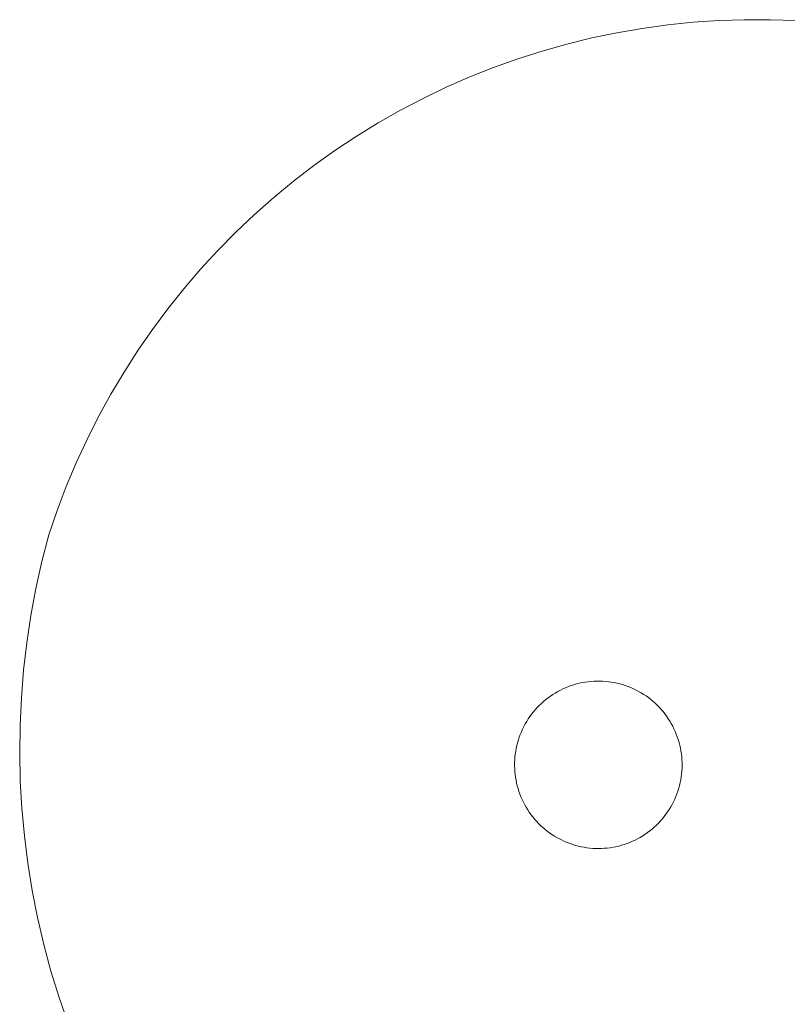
# Model space of a CAD drawing. Header units: millimetres. Extents: x -1459 to 125, y -3469 to 122.
# Tile 124 of 199: x -127.05 to -121.7, y -2941.47 to -2934.6. Entities that reach past the tile are written whole.
import ezdxf

# ---------------------------------------------------------------- set-up
doc = ezdxf.new("R2010")
doc.units = ezdxf.units.MM
doc.header["$MEASUREMENT"] = 0
doc.layers.add('Layer 1', color=7, linetype='Continuous')

msp = doc.modelspace()

# ---------------------------------------------------------------- linework, layer by layer
at = {"layer": 'Layer 1', "color": 5, "lineweight": 9}
for points, knots in [([(-117.8064, -2936.6282), (-117.8064, -2936.6282), (-117.9176, -2936.488), (-117.9176, -2936.488), (-117.9176, -2936.488), (-118.0336, -2936.3518), (-118.0336, -2936.3518), (-118.0336, -2936.3518), (-118.1543, -2936.2197), (-118.1543, -2936.2197), (-118.1543, -2936.2197), (-118.2794, -2936.0918), (-118.2794, -2936.0918), (-118.2794, -2936.0918), (-118.4089, -2935.9683), (-118.4089, -2935.9683), (-118.4089, -2935.9683), (-118.5426, -2935.8494), (-118.5426, -2935.8494), (-118.5426, -2935.8494), (-118.6803, -2935.7351), (-118.6803, -2935.7351), (-118.6803, -2935.7351), (-118.8219, -2935.6257), (-118.8219, -2935.6257), (-118.8219, -2935.6257), (-118.9672, -2935.5212), (-118.9672, -2935.5212), (-118.9672, -2935.5212), (-119.116, -2935.4219), (-119.116, -2935.4219), (-119.116, -2935.4219), (-119.2681, -2935.3277), (-119.2681, -2935.3277), (-119.2681, -2935.3277), (-119.4234, -2935.2388), (-119.4234, -2935.2388), (-119.4234, -2935.2388), (-119.5817, -2935.1553), (-119.5817, -2935.1553), (-119.5817, -2935.1553), (-119.7427, -2935.0774), (-119.7427, -2935.0774), (-119.7427, -2935.0774), (-119.9064, -2935.005), (-119.9064, -2935.005), (-119.9064, -2935.005), (-120.0725, -2934.9384), (-120.0725, -2934.9384), (-120.0725, -2934.9384), (-120.2407, -2934.8775), (-120.2407, -2934.8775), (-120.2407, -2934.8775), (-120.411, -2934.8225), (-120.411, -2934.8225), (-120.411, -2934.8225), (-120.583, -2934.7734), (-120.583, -2934.7734), (-120.583, -2934.7734), (-120.7567, -2934.7303), (-120.7567, -2934.7303), (-120.7567, -2934.7303), (-120.9317, -2934.6932), (-120.9317, -2934.6932), (-120.9317, -2934.6932), (-121.108, -2934.6622), (-121.108, -2934.6622), (-121.108, -2934.6622), (-121.2852, -2934.6372), (-121.2852, -2934.6372), (-121.2852, -2934.6372), (-121.4631, -2934.6184), (-121.4631, -2934.6184), (-121.4631, -2934.6184), (-121.6416, -2934.6058), (-121.6416, -2934.6058), (-121.6416, -2934.6058), (-121.8204, -2934.5993), (-121.8204, -2934.5993), (-121.8204, -2934.5993), (-121.9993, -2934.5991), (-121.9993, -2934.5991), (-121.9993, -2934.5991), (-122.1782, -2934.605), (-122.1782, -2934.605), (-122.1782, -2934.605), (-122.3567, -2934.617), (-122.3567, -2934.617), (-122.3567, -2934.617), (-122.5347, -2934.6353), (-122.5347, -2934.6353), (-122.5347, -2934.6353), (-122.712, -2934.6596), (-122.712, -2934.6596), (-122.712, -2934.6596), (-122.8883, -2934.6901), (-122.8883, -2934.6901), (-122.8883, -2934.6901), (-123.0634, -2934.7267), (-123.0634, -2934.7267), (-123.0634, -2934.7267), (-123.2372, -2934.7692), (-123.2372, -2934.7692), (-123.2372, -2934.7692), (-123.4095, -2934.8178), (-123.4095, -2934.8178), (-123.4095, -2934.8178), (-123.5799, -2934.8723), (-123.5799, -2934.8723), (-123.5799, -2934.8723), (-123.7484, -2934.9326), (-123.7484, -2934.9326), (-123.7484, -2934.9326), (-123.9146, -2934.9987), (-123.9146, -2934.9987), (-123.9146, -2934.9987), (-124.0785, -2935.0706), (-124.0785, -2935.0706), (-124.0785, -2935.0706), (-124.2398, -2935.148), (-124.2398, -2935.148), (-124.2398, -2935.148), (-124.3984, -2935.231), (-124.3984, -2935.231), (-124.3984, -2935.231), (-124.5539, -2935.3193), (-124.5539, -2935.3193), (-124.5539, -2935.3193), (-124.7064, -2935.4131), (-124.7064, -2935.4131), (-124.7064, -2935.4131), (-124.8555, -2935.512), (-124.8555, -2935.512), (-124.8555, -2935.512), (-125.0011, -2935.616), (-125.0011, -2935.616), (-125.0011, -2935.616), (-125.143, -2935.725), (-125.143, -2935.725), (-125.143, -2935.725), (-125.2811, -2935.8388), (-125.2811, -2935.8388), (-125.2811, -2935.8388), (-125.4151, -2935.9573), (-125.4151, -2935.9573), (-125.4151, -2935.9573), (-125.545, -2936.0804), (-125.545, -2936.0804), (-125.545, -2936.0804), (-125.6705, -2936.2079), (-125.6705, -2936.2079), (-125.6705, -2936.2079), (-125.7916, -2936.3396), (-125.7916, -2936.3396), (-125.7916, -2936.3396), (-125.9081, -2936.4755), (-125.9081, -2936.4755), (-125.9081, -2936.4755), (-126.0198, -2936.6153), (-126.0198, -2936.6153), (-126.0198, -2936.6153), (-126.1265, -2936.7588), (-126.1265, -2936.7588), (-126.1265, -2936.7588), (-126.2283, -2936.906), (-126.2283, -2936.906), (-126.2283, -2936.906), (-126.3249, -2937.0566), (-126.3249, -2937.0566), (-126.3249, -2937.0566), (-126.4163, -2937.2105), (-126.4163, -2937.2105), (-126.4163, -2937.2105), (-126.5023, -2937.3674), (-126.5023, -2937.3674), (-126.5023, -2937.3674), (-126.5828, -2937.5272), (-126.5828, -2937.5272), (-126.5828, -2937.5272), (-126.6578, -2937.6896), (-126.6578, -2937.6896), (-126.6578, -2937.6896), (-126.7271, -2937.8546), (-126.7271, -2937.8546), (-126.7271, -2937.8546), (-126.7906, -2938.0219), (-126.7906, -2938.0219), (-126.7906, -2938.0219), (-126.8484, -2938.1912), (-126.8484, -2938.1912), (-126.8484, -2938.1912), (-126.8967, -2938.3777), (-126.8967, -2938.3777), (-126.8967, -2938.3777), (-126.9385, -2938.5658), (-126.9385, -2938.5658), (-126.9385, -2938.5658), (-126.9739, -2938.7551), (-126.9739, -2938.7551), (-126.9739, -2938.7551), (-127.0027, -2938.9456), (-127.0027, -2938.9456), (-127.0027, -2938.9456), (-127.0249, -2939.1369), (-127.0249, -2939.1369), (-127.0249, -2939.1369), (-127.0406, -2939.3289), (-127.0406, -2939.3289), (-127.0406, -2939.3289), (-127.0496, -2939.5214), (-127.0496, -2939.5214), (-127.0496, -2939.5214), (-127.052, -2939.714), (-127.052, -2939.714), (-127.052, -2939.714), (-127.0478, -2939.9066), (-127.0478, -2939.9066), (-127.0478, -2939.9066), (-127.037, -2940.0989), (-127.037, -2940.0989), (-127.037, -2940.0989), (-127.0195, -2940.2907), (-127.0195, -2940.2907), (-127.0195, -2940.2907), (-126.9955, -2940.4819), (-126.9955, -2940.4819), (-126.9955, -2940.4819), (-126.9649, -2940.6721), (-126.9649, -2940.6721), (-126.9649, -2940.6721), (-126.9278, -2940.8611), (-126.9278, -2940.8611), (-126.9278, -2940.8611), (-126.8842, -2941.0487), (-126.8842, -2941.0487), (-126.8842, -2941.0487), (-126.8342, -2941.2347), (-126.8342, -2941.2347), (-126.8342, -2941.2347), (-126.7778, -2941.4189), (-126.7778, -2941.4189), (-126.7778, -2941.4189), (-126.7151, -2941.6011), (-126.7151, -2941.6011), (-126.7151, -2941.6011), (-126.6462, -2941.781), (-126.6462, -2941.781), (-126.6462, -2941.781), (-126.5711, -2941.9584), (-126.5711, -2941.9584), (-126.5711, -2941.9584), (-126.49, -2942.1331), (-126.49, -2942.1331), (-126.49, -2942.1331), (-126.4029, -2942.3049), (-126.4029, -2942.3049), (-126.4029, -2942.3049), (-126.3099, -2942.4736), (-126.3099, -2942.4736), (-126.3099, -2942.4736), (-126.2112, -2942.6391), (-126.2112, -2942.6391), (-126.2112, -2942.6391), (-126.1069, -2942.801), (-126.1069, -2942.801), (-126.1069, -2942.801), (-125.9971, -2942.9592), (-125.9971, -2942.9592), (-125.9971, -2942.9592), (-125.8818, -2943.1136), (-125.8818, -2943.1136), (-125.8818, -2943.1136), (-125.7614, -2943.264), (-125.7614, -2943.264), (-125.7614, -2943.264), (-125.6299, -2943.391), (-125.6299, -2943.391), (-125.6299, -2943.391), (-125.4941, -2943.5135), (-125.4941, -2943.5135), (-125.4941, -2943.5135), (-125.3542, -2943.6313), (-125.3542, -2943.6313), (-125.3542, -2943.6313), (-125.2103, -2943.7442), (-125.2103, -2943.7442), (-125.2103, -2943.7442), (-125.0626, -2943.8522), (-125.0626, -2943.8522), (-125.0626, -2943.8522), (-124.9114, -2943.955), (-124.9114, -2943.955), (-124.9114, -2943.955), (-124.7567, -2944.0525), (-124.7567, -2944.0525), (-124.7567, -2944.0525), (-124.5987, -2944.1447), (-124.5987, -2944.1447), (-124.5987, -2944.1447), (-124.4377, -2944.2315), (-124.4377, -2944.2315), (-124.4377, -2944.2315), (-124.2738, -2944.3126), (-124.2738, -2944.3126), (-124.2738, -2944.3126), (-124.1073, -2944.3881), (-124.1073, -2944.3881), (-124.1073, -2944.3881), (-123.9382, -2944.4579), (-123.9382, -2944.4579), (-123.9382, -2944.4579), (-123.7669, -2944.5218), (-123.7669, -2944.5218), (-123.7669, -2944.5218), (-123.5934, -2944.5798), (-123.5934, -2944.5798), (-123.5934, -2944.5798), (-123.4181, -2944.6318), (-123.4181, -2944.6318), (-123.4181, -2944.6318), (-123.2411, -2944.6778), (-123.2411, -2944.6778), (-123.2411, -2944.6778), (-123.0626, -2944.7177), (-123.0626, -2944.7177), (-123.0626, -2944.7177), (-122.8829, -2944.7515), (-122.8829, -2944.7515), (-122.8829, -2944.7515), (-122.7021, -2944.7791), (-122.7021, -2944.7791), (-122.7021, -2944.7791), (-122.5204, -2944.8005), (-122.5204, -2944.8005), (-122.5204, -2944.8005), (-122.3382, -2944.8156), (-122.3382, -2944.8156), (-122.3382, -2944.8156), (-122.1555, -2944.8245), (-122.1555, -2944.8245), (-122.1555, -2944.8245), (-121.9726, -2944.8271), (-121.9726, -2944.8271), (-121.9726, -2944.8271), (-121.7898, -2944.8235), (-121.7898, -2944.8235), (-121.7898, -2944.8235), (-121.6072, -2944.8136), (-121.6072, -2944.8136), (-121.6072, -2944.8136), (-121.425, -2944.7974), (-121.425, -2944.7974), (-121.425, -2944.7974), (-121.2435, -2944.7751), (-121.2435, -2944.7751), (-121.2435, -2944.7751), (-121.0629, -2944.7465), (-121.0629, -2944.7465), (-121.0629, -2944.7465), (-120.8833, -2944.7117), (-120.8833, -2944.7117), (-120.8833, -2944.7117), (-120.7051, -2944.6708), (-120.7051, -2944.6708), (-120.7051, -2944.6708), (-120.5283, -2944.6238), (-120.5283, -2944.6238), (-120.5283, -2944.6238), (-120.3533, -2944.5708), (-120.3533, -2944.5708), (-120.3533, -2944.5708), (-120.1802, -2944.5118), (-120.1802, -2944.5118), (-120.1802, -2944.5118), (-120.0092, -2944.447), (-120.0092, -2944.447), (-120.0092, -2944.447), (-119.8405, -2944.3763), (-119.8405, -2944.3763), (-119.8405, -2944.3763), (-119.6743, -2944.2999), (-119.6743, -2944.2999), (-119.6743, -2944.2999), (-119.5109, -2944.2178), (-119.5109, -2944.2178), (-119.5109, -2944.2178), (-119.3504, -2944.1302), (-119.3504, -2944.1302), (-119.3504, -2944.1302), (-119.1929, -2944.0371), (-119.1929, -2944.0371), (-119.1929, -2944.0371), (-119.0388, -2943.9387), (-119.0388, -2943.9387), (-119.0388, -2943.9387), (-118.8881, -2943.835), (-118.8881, -2943.835), (-118.8881, -2943.835), (-118.7411, -2943.7263), (-118.7411, -2943.7263), (-118.7411, -2943.7263), (-118.5978, -2943.6126), (-118.5978, -2943.6126), (-118.5978, -2943.6126), (-118.4586, -2943.494), (-118.4586, -2943.494), (-118.4586, -2943.494), (-118.3235, -2943.3708), (-118.3235, -2943.3708), (-118.3235, -2943.3708), (-118.1927, -2943.2429), (-118.1927, -2943.2429), (-118.1927, -2943.2429), (-118.0663, -2943.1107), (-118.0663, -2943.1107), (-118.0663, -2943.1107), (-117.9446, -2942.9743), (-117.9446, -2942.9743), (-117.9446, -2942.9743), (-117.8276, -2942.8337), (-117.8276, -2942.8337), (-117.8276, -2942.8337), (-117.7154, -2942.6892), (-117.7154, -2942.6892), (-117.7154, -2942.6892), (-117.6083, -2942.541), (-117.6083, -2942.541), (-117.6083, -2942.541), (-117.5064, -2942.3891), (-117.5064, -2942.3891), (-117.5064, -2942.3891), (-117.4097, -2942.2339), (-117.4097, -2942.2339), (-117.4097, -2942.2339), (-117.3267, -2942.0626), (-117.3267, -2942.0626), (-117.3267, -2942.0626), (-117.2496, -2941.8885), (-117.2496, -2941.8885), (-117.2496, -2941.8885), (-117.1787, -2941.7118), (-117.1787, -2941.7118), (-117.1787, -2941.7118), (-117.114, -2941.5328), (-117.114, -2941.5328), (-117.114, -2941.5328), (-117.0556, -2941.3516), (-117.0556, -2941.3516), (-117.0556, -2941.3516), (-117.0034, -2941.1685), (-117.0034, -2941.1685), (-117.0034, -2941.1685), (-116.9577, -2940.9837), (-116.9577, -2940.9837), (-116.9577, -2940.9837), (-116.9185, -2940.7975), (-116.9185, -2940.7975), (-116.9185, -2940.7975), (-116.8857, -2940.6099), (-116.8857, -2940.6099), (-116.8857, -2940.6099), (-116.8595, -2940.4214), (-116.8595, -2940.4214), (-116.8595, -2940.4214), (-116.8399, -2940.232), (-116.8399, -2940.232), (-116.8399, -2940.232), (-116.8268, -2940.0421), (-116.8268, -2940.0421), (-116.8268, -2940.0421), (-116.8204, -2939.8518), (-116.8204, -2939.8518), (-116.8204, -2939.8518), (-116.8206, -2939.6615), (-116.8206, -2939.6615), (-116.8206, -2939.6615), (-116.8274, -2939.4712), (-116.8274, -2939.4712), (-116.8274, -2939.4712), (-116.8409, -2939.2813), (-116.8409, -2939.2813), (-116.8409, -2939.2813), (-116.8609, -2939.092), (-116.8609, -2939.092), (-116.8609, -2939.092), (-116.8875, -2938.9035), (-116.8875, -2938.9035), (-116.8875, -2938.9035), (-116.9207, -2938.7161), (-116.9207, -2938.7161), (-116.9207, -2938.7161), (-116.9603, -2938.5299), (-116.9603, -2938.5299), (-116.9603, -2938.5299), (-117.0064, -2938.3452), (-117.0064, -2938.3452), (-117.0064, -2938.3452), (-117.0589, -2938.1622), (-117.0589, -2938.1622), (-117.0589, -2938.1622), (-117.1178, -2937.9811), (-117.1178, -2937.9811), (-117.1178, -2937.9811), (-117.1829, -2937.8023), (-117.1829, -2937.8023), (-117.1829, -2937.8023), (-117.2541, -2937.6257), (-117.2541, -2937.6257), (-117.2541, -2937.6257), (-117.3315, -2937.4518), (-117.3315, -2937.4518), (-117.3315, -2937.4518), (-117.4149, -2937.2807), (-117.4149, -2937.2807), (-117.4149, -2937.2807), (-117.5042, -2937.1125), (-117.5042, -2937.1125), (-117.5042, -2937.1125), (-117.5993, -2936.9476), (-117.5993, -2936.9476), (-117.5993, -2936.9476), (-117.7, -2936.7861), (-117.7, -2936.7861), (-117.7, -2936.7861), (-117.8064, -2936.6282), (-117.8064, -2936.6282), (-117.8064, -2936.6282), (-117.721, -2936.5023), (-117.721, -2936.5023), (-117.721, -2936.5023), (-117.6314, -2936.3794), (-117.6314, -2936.3794), (-117.6314, -2936.3794), (-117.5375, -2936.2597), (-117.5375, -2936.2597), (-117.5375, -2936.2597), (-117.4395, -2936.1434), (-117.4395, -2936.1434), (-117.4395, -2936.1434), (-117.3376, -2936.0305), (-117.3376, -2936.0305), (-117.3376, -2936.0305), (-117.2317, -2935.9212), (-117.2317, -2935.9212), (-117.2317, -2935.9212), (-117.1222, -2935.8156), (-117.1222, -2935.8156), (-117.1222, -2935.8156), (-117.0091, -2935.714), (-117.0091, -2935.714), (-117.0091, -2935.714), (-116.8925, -2935.6163), (-116.8925, -2935.6163), (-116.8925, -2935.6163), (-116.7725, -2935.5227), (-116.7725, -2935.5227), (-116.7725, -2935.5227), (-116.6494, -2935.4333), (-116.6494, -2935.4333), (-116.6494, -2935.4333), (-116.5233, -2935.3483), (-116.5233, -2935.3483), (-116.5233, -2935.3483), (-116.3943, -2935.2677), (-116.3943, -2935.2677), (-116.3943, -2935.2677), (-116.2626, -2935.1916), (-116.2626, -2935.1916), (-116.2626, -2935.1916), (-116.1283, -2935.1202), (-116.1283, -2935.1202), (-116.1283, -2935.1202), (-115.9916, -2935.0534), (-115.9916, -2935.0534), (-115.9916, -2935.0534), (-115.8527, -2934.9915), (-115.8527, -2934.9915), (-115.8527, -2934.9915), (-115.7117, -2934.9344), (-115.7117, -2934.9344), (-115.7117, -2934.9344), (-115.5688, -2934.8822), (-115.5688, -2934.8822), (-115.5688, -2934.8822), (-115.4242, -2934.835), (-115.4242, -2934.835), (-115.4242, -2934.835), (-115.278, -2934.7929), (-115.278, -2934.7929), (-115.278, -2934.7929), (-115.1305, -2934.7559), (-115.1305, -2934.7559), (-115.1305, -2934.7559), (-114.9818, -2934.724), (-114.9818, -2934.724), (-114.9818, -2934.724), (-114.832, -2934.6973), (-114.832, -2934.6973), (-114.832, -2934.6973), (-114.6814, -2934.6758), (-114.6814, -2934.6758), (-114.6814, -2934.6758), (-114.5302, -2934.6595), (-114.5302, -2934.6595), (-114.5302, -2934.6595), (-114.3785, -2934.6486), (-114.3785, -2934.6486), (-114.3785, -2934.6486), (-114.2265, -2934.6428), (-114.2265, -2934.6428), (-114.2265, -2934.6428), (-114.0744, -2934.6424), (-114.0744, -2934.6424), (-114.0744, -2934.6424), (-113.9223, -2934.6473), (-113.9223, -2934.6473), (-113.9223, -2934.6473), (-113.7705, -2934.6574), (-113.7705, -2934.6574), (-113.7705, -2934.6574), (-113.6192, -2934.6728), (-113.6192, -2934.6728), (-113.6192, -2934.6728), (-113.4685, -2934.6934), (-113.4685, -2934.6934), (-113.4685, -2934.6934), (-113.3186, -2934.7193), (-113.3186, -2934.7193), (-113.3186, -2934.7193), (-113.1697, -2934.7503), (-113.1697, -2934.7503), (-113.1697, -2934.7503), (-113.0219, -2934.7865), (-113.0219, -2934.7865), (-113.0219, -2934.7865), (-112.8755, -2934.8278), (-112.8755, -2934.8278), (-112.8755, -2934.8278), (-112.7307, -2934.8741), (-112.7307, -2934.8741), (-112.7307, -2934.8741), (-112.5875, -2934.9255), (-112.5875, -2934.9255), (-112.5875, -2934.9255), (-112.4462, -2934.9818), (-112.4462, -2934.9818), (-112.4462, -2934.9818), (-112.3069, -2935.043), (-112.3069, -2935.043), (-112.3069, -2935.043), (-112.1699, -2935.109), (-112.1699, -2935.109), (-112.1699, -2935.109), (-112.0352, -2935.1796), (-112.0352, -2935.1796), (-112.0352, -2935.1796), (-111.903, -2935.255), (-111.903, -2935.255), (-111.903, -2935.255), (-111.7735, -2935.3348), (-111.7735, -2935.3348), (-111.7735, -2935.3348), (-111.6469, -2935.4191), (-111.6469, -2935.4191), (-111.6469, -2935.4191), (-111.5233, -2935.5078), (-111.5233, -2935.5078), (-111.5233, -2935.5078), (-111.4029, -2935.6007), (-111.4029, -2935.6007), (-111.4029, -2935.6007), (-111.2857, -2935.6977), (-111.2857, -2935.6977), (-111.2857, -2935.6977), (-111.172, -2935.7987), (-111.172, -2935.7987)], [0, 0, 0, 0, 0.004444, 0.004444, 0.004444, 0.008889, 0.008889, 0.008889, 0.013333, 0.013333, 0.013333, 0.017778, 0.017778, 0.017778, 0.022222, 0.022222, 0.022222, 0.026667, 0.026667, 0.026667, 0.031111, 0.031111, 0.031111, 0.035556, 0.035556, 0.035556, 0.04, 0.04, 0.04, 0.044444, 0.044444, 0.044444, 0.048889, 0.048889, 0.048889, 0.053333, 0.053333, 0.053333, 0.057778, 0.057778, 0.057778, 0.062222, 0.062222, 0.062222, 0.066667, 0.066667, 0.066667, 0.071111, 0.071111, 0.071111, 0.075556, 0.075556, 0.075556, 0.08, 0.08, 0.08, 0.084444, 0.084444, 0.084444, 0.088889, 0.088889, 0.088889, 0.093333, 0.093333, 0.093333, 0.097778, 0.097778, 0.097778, 0.102222, 0.102222, 0.102222, 0.106667, 0.106667, 0.106667, 0.111111, 0.111111, 0.111111, 0.115556, 0.115556, 0.115556, 0.12, 0.12, 0.12, 0.124444, 0.124444, 0.124444, 0.128889, 0.128889, 0.128889, 0.133333, 0.133333, 0.133333, 0.137778, 0.137778, 0.137778, 0.142222, 0.142222, 0.142222, 0.146667, 0.146667, 0.146667, 0.151111, 0.151111, 0.151111, 0.155556, 0.155556, 0.155556, 0.16, 0.16, 0.16, 0.164444, 0.164444, 0.164444, 0.168889, 0.168889, 0.168889, 0.173333, 0.173333, 0.173333, 0.177778, 0.177778, 0.177778, 0.182222, 0.182222, 0.182222, 0.186667, 0.186667, 0.186667, 0.191111, 0.191111, 0.191111, 0.195556, 0.195556, 0.195556, 0.2, 0.2, 0.2, 0.204444, 0.204444, 0.204444, 0.208889, 0.208889, 0.208889, 0.213333, 0.213333, 0.213333, 0.217778, 0.217778, 0.217778, 0.222222, 0.222222, 0.222222, 0.226667, 0.226667, 0.226667, 0.231111, 0.231111, 0.231111, 0.235556, 0.235556, 0.235556, 0.24, 0.24, 0.24, 0.244444, 0.244444, 0.244444, 0.248889, 0.248889, 0.248889, 0.253333, 0.253333, 0.253333, 0.257778, 0.257778, 0.257778, 0.262222, 0.262222, 0.262222, 0.266667, 0.266667, 0.266667, 0.271111, 0.271111, 0.271111, 0.275556, 0.275556, 0.275556, 0.28, 0.28, 0.28, 0.284444, 0.284444, 0.284444, 0.288889, 0.288889, 0.288889, 0.293333, 0.293333, 0.293333, 0.297778, 0.297778, 0.297778, 0.302222, 0.302222, 0.302222, 0.306667, 0.306667, 0.306667, 0.311111, 0.311111, 0.311111, 0.315556, 0.315556, 0.315556, 0.32, 0.32, 0.32, 0.324444, 0.324444, 0.324444, 0.328889, 0.328889, 0.328889, 0.333333, 0.333333, 0.333333, 0.337778, 0.337778, 0.337778, 0.342222, 0.342222, 0.342222, 0.346667, 0.346667, 0.346667, 0.351111, 0.351111, 0.351111, 0.355556, 0.355556, 0.355556, 0.36, 0.36, 0.36, 0.364444, 0.364444, 0.364444, 0.368889, 0.368889, 0.368889, 0.373333, 0.373333, 0.373333, 0.377778, 0.377778, 0.377778, 0.382222, 0.382222, 0.382222, 0.386667, 0.386667, 0.386667, 0.391111, 0.391111, 0.391111, 0.395556, 0.395556, 0.395556, 0.4, 0.4, 0.4, 0.404444, 0.404444, 0.404444, 0.408889, 0.408889, 0.408889, 0.413333, 0.413333, 0.413333, 0.417778, 0.417778, 0.417778, 0.422222, 0.422222, 0.422222, 0.426667, 0.426667, 0.426667, 0.431111, 0.431111, 0.431111, 0.435556, 0.435556, 0.435556, 0.44, 0.44, 0.44, 0.444444, 0.444444, 0.444444, 0.448889, 0.448889, 0.448889, 0.453333, 0.453333, 0.453333, 0.457778, 0.457778, 0.457778, 0.462222, 0.462222, 0.462222, 0.466667, 0.466667, 0.466667, 0.471111, 0.471111, 0.471111, 0.475556, 0.475556, 0.475556, 0.48, 0.48, 0.48, 0.484444, 0.484444, 0.484444, 0.488889, 0.488889, 0.488889, 0.493333, 0.493333, 0.493333, 0.497778, 0.497778, 0.497778, 0.502222, 0.502222, 0.502222, 0.506667, 0.506667, 0.506667, 0.511111, 0.511111, 0.511111, 0.515556, 0.515556, 0.515556, 0.52, 0.52, 0.52, 0.524444, 0.524444, 0.524444, 0.528889, 0.528889, 0.528889, 0.533333, 0.533333, 0.533333, 0.537778, 0.537778, 0.537778, 0.542222, 0.542222, 0.542222, 0.546667, 0.546667, 0.546667, 0.551111, 0.551111, 0.551111, 0.555556, 0.555556, 0.555556, 0.56, 0.56, 0.56, 0.564444, 0.564444, 0.564444, 0.568889, 0.568889, 0.568889, 0.573333, 0.573333, 0.573333, 0.577778, 0.577778, 0.577778, 0.582222, 0.582222, 0.582222, 0.586667, 0.586667, 0.586667, 0.591111, 0.591111, 0.591111, 0.595556, 0.595556, 0.595556, 0.6, 0.6, 0.6, 0.604444, 0.604444, 0.604444, 0.608889, 0.608889, 0.608889, 0.613333, 0.613333, 0.613333, 0.617778, 0.617778, 0.617778, 0.622222, 0.622222, 0.622222, 0.626667, 0.626667, 0.626667, 0.631111, 0.631111, 0.631111, 0.635556, 0.635556, 0.635556, 0.64, 0.64, 0.64, 0.644444, 0.644444, 0.644444, 0.648889, 0.648889, 0.648889, 0.653333, 0.653333, 0.653333, 0.657778, 0.657778, 0.657778, 0.662222, 0.662222, 0.662222, 0.666667, 0.666667, 0.666667, 0.671111, 0.671111, 0.671111, 0.675556, 0.675556, 0.675556, 0.68, 0.68, 0.68, 0.684444, 0.684444, 0.684444, 0.688889, 0.688889, 0.688889, 0.693333, 0.693333, 0.693333, 0.697778, 0.697778, 0.697778, 0.702222, 0.702222, 0.702222, 0.706667, 0.706667, 0.706667, 0.711111, 0.711111, 0.711111, 0.715556, 0.715556, 0.715556, 0.72, 0.72, 0.72, 0.724444, 0.724444, 0.724444, 0.728889, 0.728889, 0.728889, 0.733333, 0.733333, 0.733333, 0.737778, 0.737778, 0.737778, 0.742222, 0.742222, 0.742222, 0.746667, 0.746667, 0.746667, 0.751111, 0.751111, 0.751111, 0.755556, 0.755556, 0.755556, 0.76, 0.76, 0.76, 0.764444, 0.764444, 0.764444, 0.768889, 0.768889, 0.768889, 0.773333, 0.773333, 0.773333, 0.777778, 0.777778, 0.777778, 0.782222, 0.782222, 0.782222, 0.786667, 0.786667, 0.786667, 0.791111, 0.791111, 0.791111, 0.795556, 0.795556, 0.795556, 0.8, 0.8, 0.8, 0.804444, 0.804444, 0.804444, 0.808889, 0.808889, 0.808889, 0.813333, 0.813333, 0.813333, 0.817778, 0.817778, 0.817778, 0.822222, 0.822222, 0.822222, 0.826667, 0.826667, 0.826667, 0.831111, 0.831111, 0.831111, 0.835556, 0.835556, 0.835556, 0.84, 0.84, 0.84, 0.844444, 0.844444, 0.844444, 0.848889, 0.848889, 0.848889, 0.853333, 0.853333, 0.853333, 0.857778, 0.857778, 0.857778, 0.862222, 0.862222, 0.862222, 0.866667, 0.866667, 0.866667, 0.871111, 0.871111, 0.871111, 0.875556, 0.875556, 0.875556, 0.88, 0.88, 0.88, 0.884444, 0.884444, 0.884444, 0.888889, 0.888889, 0.888889, 0.893333, 0.893333, 0.893333, 0.897778, 0.897778, 0.897778, 0.902222, 0.902222, 0.902222, 0.906667, 0.906667, 0.906667, 0.911111, 0.911111, 0.911111, 0.915556, 0.915556, 0.915556, 0.92, 0.92, 0.92, 0.924444, 0.924444, 0.924444, 0.928889, 0.928889, 0.928889, 0.933333, 0.933333, 0.933333, 0.937778, 0.937778, 0.937778, 0.942222, 0.942222, 0.942222, 0.946667, 0.946667, 0.946667, 0.951111, 0.951111, 0.951111, 0.955556, 0.955556, 0.955556, 0.96, 0.96, 0.96, 0.964444, 0.964444, 0.964444, 0.968889, 0.968889, 0.968889, 0.973333, 0.973333, 0.973333, 0.977778, 0.977778, 0.977778, 0.982222, 0.982222, 0.982222, 0.986667, 0.986667, 0.986667, 0.991111, 0.991111, 0.991111, 0.995556, 0.995556, 0.995556, 1, 1, 1, 1]), ([(-122.8886, -2939.2265), (-122.8886, -2939.2265), (-122.9084, -2939.2223), (-122.9084, -2939.2223), (-122.9084, -2939.2223), (-122.9284, -2939.2189), (-122.9284, -2939.2189), (-122.9284, -2939.2189), (-122.9485, -2939.2161), (-122.9485, -2939.2161), (-122.9485, -2939.2161), (-122.9686, -2939.2141), (-122.9686, -2939.2141), (-122.9686, -2939.2141), (-122.9888, -2939.2127), (-122.9888, -2939.2127), (-122.9888, -2939.2127), (-123.0091, -2939.212), (-123.0091, -2939.212), (-123.0091, -2939.212), (-123.0294, -2939.2121), (-123.0294, -2939.2121), (-123.0294, -2939.2121), (-123.0496, -2939.2128), (-123.0496, -2939.2128), (-123.0496, -2939.2128), (-123.0698, -2939.2143), (-123.0698, -2939.2143), (-123.0698, -2939.2143), (-123.09, -2939.2164), (-123.09, -2939.2164), (-123.09, -2939.2164), (-123.1101, -2939.2193), (-123.1101, -2939.2193), (-123.1101, -2939.2193), (-123.13, -2939.2228), (-123.13, -2939.2228), (-123.13, -2939.2228), (-123.1498, -2939.227), (-123.1498, -2939.227), (-123.1498, -2939.227), (-123.1695, -2939.232), (-123.1695, -2939.232), (-123.1695, -2939.232), (-123.189, -2939.2376), (-123.189, -2939.2376), (-123.189, -2939.2376), (-123.2083, -2939.2438), (-123.2083, -2939.2438), (-123.2083, -2939.2438), (-123.2273, -2939.2508), (-123.2273, -2939.2508), (-123.2273, -2939.2508), (-123.2461, -2939.2584), (-123.2461, -2939.2584), (-123.2461, -2939.2584), (-123.2646, -2939.2666), (-123.2646, -2939.2666), (-123.2646, -2939.2666), (-123.2828, -2939.2755), (-123.2828, -2939.2755), (-123.2828, -2939.2755), (-123.3007, -2939.285), (-123.3007, -2939.285), (-123.3007, -2939.285), (-123.3183, -2939.2951), (-123.3183, -2939.2951), (-123.3183, -2939.2951), (-123.3355, -2939.3058), (-123.3355, -2939.3058), (-123.3355, -2939.3058), (-123.3523, -2939.3172), (-123.3523, -2939.3172), (-123.3523, -2939.3172), (-123.3687, -2939.329), (-123.3687, -2939.329), (-123.3687, -2939.329), (-123.3847, -2939.3415), (-123.3847, -2939.3415), (-123.3847, -2939.3415), (-123.4003, -2939.3545), (-123.4003, -2939.3545), (-123.4003, -2939.3545), (-123.4153, -2939.368), (-123.4153, -2939.368), (-123.4153, -2939.368), (-123.43, -2939.3821), (-123.43, -2939.3821), (-123.43, -2939.3821), (-123.4441, -2939.3966), (-123.4441, -2939.3966), (-123.4441, -2939.3966), (-123.4577, -2939.4117), (-123.4577, -2939.4117), (-123.4577, -2939.4117), (-123.4707, -2939.4272), (-123.4707, -2939.4272), (-123.4707, -2939.4272), (-123.4833, -2939.4431), (-123.4833, -2939.4431), (-123.4833, -2939.4431), (-123.4952, -2939.4595), (-123.4952, -2939.4595), (-123.4952, -2939.4595), (-123.5066, -2939.4762), (-123.5066, -2939.4762), (-123.5066, -2939.4762), (-123.5174, -2939.4934), (-123.5174, -2939.4934), (-123.5174, -2939.4934), (-123.5276, -2939.5109), (-123.5276, -2939.5109), (-123.5276, -2939.5109), (-123.5372, -2939.5287), (-123.5372, -2939.5287), (-123.5372, -2939.5287), (-123.5461, -2939.5469), (-123.5461, -2939.5469), (-123.5461, -2939.5469), (-123.5545, -2939.5654), (-123.5545, -2939.5654), (-123.5545, -2939.5654), (-123.5621, -2939.5842), (-123.5621, -2939.5842), (-123.5621, -2939.5842), (-123.5692, -2939.6032), (-123.5692, -2939.6032), (-123.5692, -2939.6032), (-123.5755, -2939.6224), (-123.5755, -2939.6224), (-123.5755, -2939.6224), (-123.5812, -2939.6419), (-123.5812, -2939.6419), (-123.5812, -2939.6419), (-123.5862, -2939.6615), (-123.5862, -2939.6615), (-123.5862, -2939.6615), (-123.5905, -2939.6813), (-123.5905, -2939.6813), (-123.5905, -2939.6813), (-123.5942, -2939.7013), (-123.5942, -2939.7013), (-123.5942, -2939.7013), (-123.5971, -2939.7213), (-123.5971, -2939.7213), (-123.5971, -2939.7213), (-123.5993, -2939.7415), (-123.5993, -2939.7415), (-123.5993, -2939.7415), (-123.6009, -2939.7617), (-123.6009, -2939.7617), (-123.6009, -2939.7617), (-123.6017, -2939.7819), (-123.6017, -2939.7819), (-123.6017, -2939.7819), (-123.6018, -2939.8022), (-123.6018, -2939.8022), (-123.6018, -2939.8022), (-123.6013, -2939.8225), (-123.6013, -2939.8225), (-123.6013, -2939.8225), (-123.6, -2939.8427), (-123.6, -2939.8427), (-123.6, -2939.8427), (-123.598, -2939.8629), (-123.598, -2939.8629), (-123.598, -2939.8629), (-123.5953, -2939.883), (-123.5953, -2939.883), (-123.5953, -2939.883), (-123.592, -2939.9029), (-123.592, -2939.9029), (-123.592, -2939.9029), (-123.5879, -2939.9228), (-123.5879, -2939.9228), (-123.5879, -2939.9228), (-123.5832, -2939.9425), (-123.5832, -2939.9425), (-123.5832, -2939.9425), (-123.5777, -2939.962), (-123.5777, -2939.962), (-123.5777, -2939.962), (-123.5716, -2939.9814), (-123.5716, -2939.9814), (-123.5716, -2939.9814), (-123.5649, -2940.0005), (-123.5649, -2940.0005), (-123.5649, -2940.0005), (-123.5574, -2940.0193), (-123.5574, -2940.0193), (-123.5574, -2940.0193), (-123.5493, -2940.0379), (-123.5493, -2940.0379), (-123.5493, -2940.0379), (-123.5406, -2940.0562), (-123.5406, -2940.0562), (-123.5406, -2940.0562), (-123.5313, -2940.0742), (-123.5313, -2940.0742), (-123.5313, -2940.0742), (-123.5213, -2940.0918), (-123.5213, -2940.0918), (-123.5213, -2940.0918), (-123.5107, -2940.1091), (-123.5107, -2940.1091), (-123.5107, -2940.1091), (-123.4996, -2940.126), (-123.4996, -2940.126), (-123.4996, -2940.126), (-123.4878, -2940.1426), (-123.4878, -2940.1426), (-123.4878, -2940.1426), (-123.4755, -2940.1587), (-123.4755, -2940.1587), (-123.4755, -2940.1587), (-123.4626, -2940.1743), (-123.4626, -2940.1743), (-123.4626, -2940.1743), (-123.4492, -2940.1895), (-123.4492, -2940.1895), (-123.4492, -2940.1895), (-123.4353, -2940.2042), (-123.4353, -2940.2042), (-123.4353, -2940.2042), (-123.4209, -2940.2185), (-123.4209, -2940.2185), (-123.4209, -2940.2185), (-123.406, -2940.2322), (-123.406, -2940.2322), (-123.406, -2940.2322), (-123.3906, -2940.2454), (-123.3906, -2940.2454), (-123.3906, -2940.2454), (-123.3748, -2940.2581), (-123.3748, -2940.2581), (-123.3748, -2940.2581), (-123.3585, -2940.2702), (-123.3585, -2940.2702), (-123.3585, -2940.2702), (-123.3418, -2940.2817), (-123.3418, -2940.2817), (-123.3418, -2940.2817), (-123.3248, -2940.2927), (-123.3248, -2940.2927), (-123.3248, -2940.2927), (-123.3074, -2940.303), (-123.3074, -2940.303), (-123.3074, -2940.303), (-123.2896, -2940.3128), (-123.2896, -2940.3128), (-123.2896, -2940.3128), (-123.2715, -2940.3219), (-123.2715, -2940.3219), (-123.2715, -2940.3219), (-123.2531, -2940.3304), (-123.2531, -2940.3304), (-123.2531, -2940.3304), (-123.2344, -2940.3382), (-123.2344, -2940.3382), (-123.2344, -2940.3382), (-123.2154, -2940.3454), (-123.2154, -2940.3454), (-123.2154, -2940.3454), (-123.1962, -2940.3519), (-123.1962, -2940.3519), (-123.1962, -2940.3519), (-123.1768, -2940.3577), (-123.1768, -2940.3577), (-123.1768, -2940.3577), (-123.1572, -2940.3629), (-123.1572, -2940.3629), (-123.1572, -2940.3629), (-123.1375, -2940.3674), (-123.1375, -2940.3674), (-123.1375, -2940.3674), (-123.1176, -2940.3712), (-123.1176, -2940.3712), (-123.1176, -2940.3712), (-123.0975, -2940.3743), (-123.0975, -2940.3743), (-123.0975, -2940.3743), (-123.0774, -2940.3767), (-123.0774, -2940.3767), (-123.0774, -2940.3767), (-123.0572, -2940.3785), (-123.0572, -2940.3785), (-123.0572, -2940.3785), (-123.037, -2940.3795), (-123.037, -2940.3795), (-123.037, -2940.3795), (-123.0167, -2940.3798), (-123.0167, -2940.3798), (-123.0167, -2940.3798), (-122.9964, -2940.3794), (-122.9964, -2940.3794), (-122.9964, -2940.3794), (-122.9762, -2940.3783), (-122.9762, -2940.3783), (-122.9762, -2940.3783), (-122.956, -2940.3765), (-122.956, -2940.3765), (-122.956, -2940.3765), (-122.9359, -2940.374), (-122.9359, -2940.374), (-122.9359, -2940.374), (-122.9159, -2940.3708), (-122.9159, -2940.3708), (-122.9159, -2940.3708), (-122.896, -2940.3669), (-122.896, -2940.3669), (-122.896, -2940.3669), (-122.8762, -2940.3623), (-122.8762, -2940.3623), (-122.8762, -2940.3623), (-122.8567, -2940.3571), (-122.8567, -2940.3571), (-122.8567, -2940.3571), (-122.8373, -2940.3511), (-122.8373, -2940.3511), (-122.8373, -2940.3511), (-122.8181, -2940.3445), (-122.8181, -2940.3445), (-122.8181, -2940.3445), (-122.7992, -2940.3372), (-122.7992, -2940.3372), (-122.7992, -2940.3372), (-122.7806, -2940.3293), (-122.7806, -2940.3293), (-122.7806, -2940.3293), (-122.7622, -2940.3208), (-122.7622, -2940.3208), (-122.7622, -2940.3208), (-122.7441, -2940.3116), (-122.7441, -2940.3116), (-122.7441, -2940.3116), (-122.7264, -2940.3018), (-122.7264, -2940.3018), (-122.7264, -2940.3018), (-122.709, -2940.2913), (-122.709, -2940.2913), (-122.709, -2940.2913), (-122.692, -2940.2803), (-122.692, -2940.2803), (-122.692, -2940.2803), (-122.6754, -2940.2687), (-122.6754, -2940.2687), (-122.6754, -2940.2687), (-122.6592, -2940.2565), (-122.6592, -2940.2565), (-122.6592, -2940.2565), (-122.6434, -2940.2438), (-122.6434, -2940.2438), (-122.6434, -2940.2438), (-122.6281, -2940.2305), (-122.6281, -2940.2305), (-122.6281, -2940.2305), (-122.6132, -2940.2167), (-122.6132, -2940.2167), (-122.6132, -2940.2167), (-122.5989, -2940.2024), (-122.5989, -2940.2024), (-122.5989, -2940.2024), (-122.585, -2940.1876), (-122.585, -2940.1876), (-122.585, -2940.1876), (-122.5717, -2940.1724), (-122.5717, -2940.1724), (-122.5717, -2940.1724), (-122.5589, -2940.1567), (-122.5589, -2940.1567), (-122.5589, -2940.1567), (-122.5466, -2940.1405), (-122.5466, -2940.1405), (-122.5466, -2940.1405), (-122.5349, -2940.124), (-122.5349, -2940.124), (-122.5349, -2940.124), (-122.5239, -2940.107), (-122.5239, -2940.107), (-122.5239, -2940.107), (-122.5133, -2940.0897), (-122.5133, -2940.0897), (-122.5133, -2940.0897), (-122.5035, -2940.072), (-122.5035, -2940.072), (-122.5035, -2940.072), (-122.4942, -2940.0539), (-122.4942, -2940.0539), (-122.4942, -2940.0539), (-122.4855, -2940.0356), (-122.4855, -2940.0356), (-122.4855, -2940.0356), (-122.4775, -2940.017), (-122.4775, -2940.017), (-122.4775, -2940.017), (-122.4702, -2939.9981), (-122.4702, -2939.9981), (-122.4702, -2939.9981), (-122.4635, -2939.979), (-122.4635, -2939.979), (-122.4635, -2939.979), (-122.4575, -2939.9596), (-122.4575, -2939.9596), (-122.4575, -2939.9596), (-122.4521, -2939.9401), (-122.4521, -2939.9401), (-122.4521, -2939.9401), (-122.4475, -2939.9203), (-122.4475, -2939.9203), (-122.4475, -2939.9203), (-122.4435, -2939.9005), (-122.4435, -2939.9005), (-122.4435, -2939.9005), (-122.4402, -2939.8805), (-122.4402, -2939.8805), (-122.4402, -2939.8805), (-122.4376, -2939.8604), (-122.4376, -2939.8604), (-122.4376, -2939.8604), (-122.4357, -2939.8402), (-122.4357, -2939.8402), (-122.4357, -2939.8402), (-122.4346, -2939.8199), (-122.4346, -2939.8199), (-122.4346, -2939.8199), (-122.4341, -2939.7997), (-122.4341, -2939.7997), (-122.4341, -2939.7997), (-122.4343, -2939.7794), (-122.4343, -2939.7794), (-122.4343, -2939.7794), (-122.4352, -2939.7592), (-122.4352, -2939.7592), (-122.4352, -2939.7592), (-122.4368, -2939.739), (-122.4368, -2939.739), (-122.4368, -2939.739), (-122.4392, -2939.7188), (-122.4392, -2939.7188), (-122.4392, -2939.7188), (-122.4422, -2939.6988), (-122.4422, -2939.6988), (-122.4422, -2939.6988), (-122.4459, -2939.6789), (-122.4459, -2939.6789), (-122.4459, -2939.6789), (-122.4503, -2939.6591), (-122.4503, -2939.6591), (-122.4503, -2939.6591), (-122.4554, -2939.6395), (-122.4554, -2939.6395), (-122.4554, -2939.6395), (-122.4612, -2939.62), (-122.4612, -2939.62), (-122.4612, -2939.62), (-122.4676, -2939.6008), (-122.4676, -2939.6008), (-122.4676, -2939.6008), (-122.4747, -2939.5818), (-122.4747, -2939.5818), (-122.4747, -2939.5818), (-122.4825, -2939.5631), (-122.4825, -2939.5631), (-122.4825, -2939.5631), (-122.4909, -2939.5446), (-122.4909, -2939.5446), (-122.4909, -2939.5446), (-122.4999, -2939.5265), (-122.4999, -2939.5265), (-122.4999, -2939.5265), (-122.5096, -2939.5087), (-122.5096, -2939.5087), (-122.5096, -2939.5087), (-122.5198, -2939.4912), (-122.5198, -2939.4912), (-122.5198, -2939.4912), (-122.5307, -2939.4741), (-122.5307, -2939.4741), (-122.5307, -2939.4741), (-122.5422, -2939.4574), (-122.5422, -2939.4574), (-122.5422, -2939.4574), (-122.5542, -2939.4411), (-122.5542, -2939.4411), (-122.5542, -2939.4411), (-122.5668, -2939.4252), (-122.5668, -2939.4252), (-122.5668, -2939.4252), (-122.5799, -2939.4098), (-122.5799, -2939.4098), (-122.5799, -2939.4098), (-122.5936, -2939.3948), (-122.5936, -2939.3948), (-122.5936, -2939.3948), (-122.6078, -2939.3803), (-122.6078, -2939.3803), (-122.6078, -2939.3803), (-122.6224, -2939.3663), (-122.6224, -2939.3663), (-122.6224, -2939.3663), (-122.6376, -2939.3529), (-122.6376, -2939.3529), (-122.6376, -2939.3529), (-122.6532, -2939.3399), (-122.6532, -2939.3399), (-122.6532, -2939.3399), (-122.6692, -2939.3275), (-122.6692, -2939.3275), (-122.6692, -2939.3275), (-122.6857, -2939.3157), (-122.6857, -2939.3157), (-122.6857, -2939.3157), (-122.7026, -2939.3045), (-122.7026, -2939.3045), (-122.7026, -2939.3045), (-122.7198, -2939.2938), (-122.7198, -2939.2938), (-122.7198, -2939.2938), (-122.7374, -2939.2838), (-122.7374, -2939.2838), (-122.7374, -2939.2838), (-122.7554, -2939.2743), (-122.7554, -2939.2743), (-122.7554, -2939.2743), (-122.7736, -2939.2655), (-122.7736, -2939.2655), (-122.7736, -2939.2655), (-122.7922, -2939.2574), (-122.7922, -2939.2574), (-122.7922, -2939.2574), (-122.811, -2939.2499), (-122.811, -2939.2499), (-122.811, -2939.2499), (-122.8301, -2939.243), (-122.8301, -2939.243), (-122.8301, -2939.243), (-122.8494, -2939.2368), (-122.8494, -2939.2368), (-122.8494, -2939.2368), (-122.8689, -2939.2313), (-122.8689, -2939.2313), (-122.8689, -2939.2313), (-122.8886, -2939.2265), (-122.8886, -2939.2265)], [0, 0, 0, 0, 0.005525, 0.005525, 0.005525, 0.01105, 0.01105, 0.01105, 0.016575, 0.016575, 0.016575, 0.022099, 0.022099, 0.022099, 0.027624, 0.027624, 0.027624, 0.033149, 0.033149, 0.033149, 0.038674, 0.038674, 0.038674, 0.044199, 0.044199, 0.044199, 0.049724, 0.049724, 0.049724, 0.055249, 0.055249, 0.055249, 0.060773, 0.060773, 0.060773, 0.066298, 0.066298, 0.066298, 0.071823, 0.071823, 0.071823, 0.077348, 0.077348, 0.077348, 0.082873, 0.082873, 0.082873, 0.088398, 0.088398, 0.088398, 0.093923, 0.093923, 0.093923, 0.099448, 0.099448, 0.099448, 0.104972, 0.104972, 0.104972, 0.110497, 0.110497, 0.110497, 0.116022, 0.116022, 0.116022, 0.121547, 0.121547, 0.121547, 0.127072, 0.127072, 0.127072, 0.132597, 0.132597, 0.132597, 0.138122, 0.138122, 0.138122, 0.143646, 0.143646, 0.143646, 0.149171, 0.149171, 0.149171, 0.154696, 0.154696, 0.154696, 0.160221, 0.160221, 0.160221, 0.165746, 0.165746, 0.165746, 0.171271, 0.171271, 0.171271, 0.176796, 0.176796, 0.176796, 0.18232, 0.18232, 0.18232, 0.187845, 0.187845, 0.187845, 0.19337, 0.19337, 0.19337, 0.198895, 0.198895, 0.198895, 0.20442, 0.20442, 0.20442, 0.209945, 0.209945, 0.209945, 0.21547, 0.21547, 0.21547, 0.220994, 0.220994, 0.220994, 0.226519, 0.226519, 0.226519, 0.232044, 0.232044, 0.232044, 0.237569, 0.237569, 0.237569, 0.243094, 0.243094, 0.243094, 0.248619, 0.248619, 0.248619, 0.254144, 0.254144, 0.254144, 0.259669, 0.259669, 0.259669, 0.265193, 0.265193, 0.265193, 0.270718, 0.270718, 0.270718, 0.276243, 0.276243, 0.276243, 0.281768, 0.281768, 0.281768, 0.287293, 0.287293, 0.287293, 0.292818, 0.292818, 0.292818, 0.298343, 0.298343, 0.298343, 0.303867, 0.303867, 0.303867, 0.309392, 0.309392, 0.309392, 0.314917, 0.314917, 0.314917, 0.320442, 0.320442, 0.320442, 0.325967, 0.325967, 0.325967, 0.331492, 0.331492, 0.331492, 0.337017, 0.337017, 0.337017, 0.342541, 0.342541, 0.342541, 0.348066, 0.348066, 0.348066, 0.353591, 0.353591, 0.353591, 0.359116, 0.359116, 0.359116, 0.364641, 0.364641, 0.364641, 0.370166, 0.370166, 0.370166, 0.375691, 0.375691, 0.375691, 0.381215, 0.381215, 0.381215, 0.38674, 0.38674, 0.38674, 0.392265, 0.392265, 0.392265, 0.39779, 0.39779, 0.39779, 0.403315, 0.403315, 0.403315, 0.40884, 0.40884, 0.40884, 0.414365, 0.414365, 0.414365, 0.41989, 0.41989, 0.41989, 0.425414, 0.425414, 0.425414, 0.430939, 0.430939, 0.430939, 0.436464, 0.436464, 0.436464, 0.441989, 0.441989, 0.441989, 0.447514, 0.447514, 0.447514, 0.453039, 0.453039, 0.453039, 0.458564, 0.458564, 0.458564, 0.464088, 0.464088, 0.464088, 0.469613, 0.469613, 0.469613, 0.475138, 0.475138, 0.475138, 0.480663, 0.480663, 0.480663, 0.486188, 0.486188, 0.486188, 0.491713, 0.491713, 0.491713, 0.497238, 0.497238, 0.497238, 0.502762, 0.502762, 0.502762, 0.508287, 0.508287, 0.508287, 0.513812, 0.513812, 0.513812, 0.519337, 0.519337, 0.519337, 0.524862, 0.524862, 0.524862, 0.530387, 0.530387, 0.530387, 0.535912, 0.535912, 0.535912, 0.541436, 0.541436, 0.541436, 0.546961, 0.546961, 0.546961, 0.552486, 0.552486, 0.552486, 0.558011, 0.558011, 0.558011, 0.563536, 0.563536, 0.563536, 0.569061, 0.569061, 0.569061, 0.574586, 0.574586, 0.574586, 0.58011, 0.58011, 0.58011, 0.585635, 0.585635, 0.585635, 0.59116, 0.59116, 0.59116, 0.596685, 0.596685, 0.596685, 0.60221, 0.60221, 0.60221, 0.607735, 0.607735, 0.607735, 0.61326, 0.61326, 0.61326, 0.618785, 0.618785, 0.618785, 0.624309, 0.624309, 0.624309, 0.629834, 0.629834, 0.629834, 0.635359, 0.635359, 0.635359, 0.640884, 0.640884, 0.640884, 0.646409, 0.646409, 0.646409, 0.651934, 0.651934, 0.651934, 0.657459, 0.657459, 0.657459, 0.662983, 0.662983, 0.662983, 0.668508, 0.668508, 0.668508, 0.674033, 0.674033, 0.674033, 0.679558, 0.679558, 0.679558, 0.685083, 0.685083, 0.685083, 0.690608, 0.690608, 0.690608, 0.696133, 0.696133, 0.696133, 0.701657, 0.701657, 0.701657, 0.707182, 0.707182, 0.707182, 0.712707, 0.712707, 0.712707, 0.718232, 0.718232, 0.718232, 0.723757, 0.723757, 0.723757, 0.729282, 0.729282, 0.729282, 0.734807, 0.734807, 0.734807, 0.740331, 0.740331, 0.740331, 0.745856, 0.745856, 0.745856, 0.751381, 0.751381, 0.751381, 0.756906, 0.756906, 0.756906, 0.762431, 0.762431, 0.762431, 0.767956, 0.767956, 0.767956, 0.773481, 0.773481, 0.773481, 0.779006, 0.779006, 0.779006, 0.78453, 0.78453, 0.78453, 0.790055, 0.790055, 0.790055, 0.79558, 0.79558, 0.79558, 0.801105, 0.801105, 0.801105, 0.80663, 0.80663, 0.80663, 0.812155, 0.812155, 0.812155, 0.81768, 0.81768, 0.81768, 0.823204, 0.823204, 0.823204, 0.828729, 0.828729, 0.828729, 0.834254, 0.834254, 0.834254, 0.839779, 0.839779, 0.839779, 0.845304, 0.845304, 0.845304, 0.850829, 0.850829, 0.850829, 0.856354, 0.856354, 0.856354, 0.861878, 0.861878, 0.861878, 0.867403, 0.867403, 0.867403, 0.872928, 0.872928, 0.872928, 0.878453, 0.878453, 0.878453, 0.883978, 0.883978, 0.883978, 0.889503, 0.889503, 0.889503, 0.895028, 0.895028, 0.895028, 0.900552, 0.900552, 0.900552, 0.906077, 0.906077, 0.906077, 0.911602, 0.911602, 0.911602, 0.917127, 0.917127, 0.917127, 0.922652, 0.922652, 0.922652, 0.928177, 0.928177, 0.928177, 0.933702, 0.933702, 0.933702, 0.939227, 0.939227, 0.939227, 0.944751, 0.944751, 0.944751, 0.950276, 0.950276, 0.950276, 0.955801, 0.955801, 0.955801, 0.961326, 0.961326, 0.961326, 0.966851, 0.966851, 0.966851, 0.972376, 0.972376, 0.972376, 0.977901, 0.977901, 0.977901, 0.983425, 0.983425, 0.983425, 0.98895, 0.98895, 0.98895, 0.994475, 0.994475, 0.994475, 1, 1, 1, 1])]:
    msp.add_open_spline(points, degree=3, knots=knots, dxfattribs=at)

doc.saveas('drawing.dxf')
